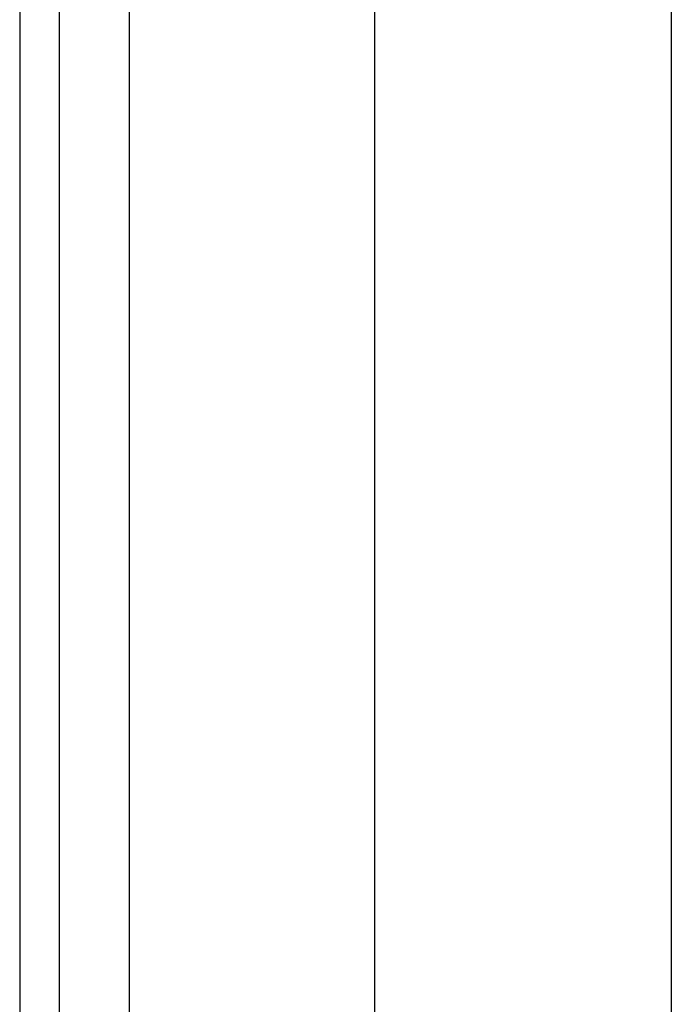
# Model space of a CAD drawing. Header units: inches. Extents: x 3.4 to 95.3, y 5.8 to 50.1.
# Tile 40 of 83: x 3.4 to 4.2, y 34.5 to 35.8. Entities that reach past the tile are written whole.
import ezdxf

# ---------------------------------------------------------------- set-up
doc = ezdxf.new("R2010")
doc.units = ezdxf.units.IN
doc.header["$MEASUREMENT"] = 0
doc.layers.add('Visible Edges(ANSI)', color=7, linetype='Continuous', lineweight=25)
doc.layers.add('Visible Tangent Edges(ANSI)', color=7, linetype='Continuous', lineweight=25)

msp = doc.modelspace()

# ---------------------------------------------------------------- linework, layer by layer
at = {"layer": 'Visible Edges(ANSI)'}
for p, q in [((3.3653, 38.0257), (3.3653, 18.5147)), ((3.4183, 18.5147), (3.4183, 38.0257)), ((3.8373, 34.3055), (3.8373, 37.3533)), ((4.231, 37.3533), (4.231, 34.3055))]:
    msp.add_line(p, q, dxfattribs=at)
at = {"layer": 'Visible Tangent Edges(ANSI)'}
msp.add_line((3.5113, 18.5147), (3.5113, 38.0257), dxfattribs=at)

doc.saveas('drawing.dxf')
